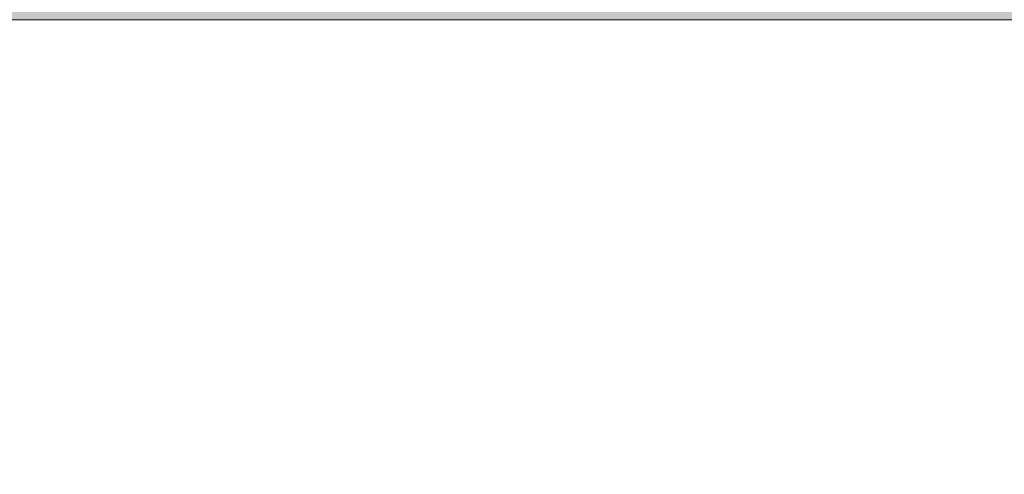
# Model space of a CAD drawing. Header units: metres. Extents: x 0.9 to 30.1, y -10.7 to 8.6.
# Tile 228 of 256: x 13.61856 to 13.62398, y 6.15641 to 6.15891. Entities that reach past the tile are written whole.
import ezdxf

# ---------------------------------------------------------------- set-up
doc = ezdxf.new("R2010")
doc.units = ezdxf.units.M
doc.layers.add('Keine', color=7, linetype='Continuous', lineweight=9)

msp = doc.modelspace()

# ---------------------------------------------------------------- hatches: boundary and pattern name
at = {"layer": 'Keine', "linetype": 'Continuous', "lineweight": 0, "true_color": 0x00aaff, "transparency": 33554687}
msp.add_hatch(color=140, dxfattribs=at).paths.add_polyline_path([(12.3793986, 6.1689078), (13.6293986, 6.1689078), (13.6293986, 6.1589078), (12.3793986, 6.1589078)])

# ---------------------------------------------------------------- linework, layer by layer
at = {"layer": 'Keine', "color": 7, "linetype": 'Continuous', "lineweight": 5, "transparency": 33554687, "flags": 128}
msp.add_lwpolyline([(12.3793986, 6.1689078), (13.6293986, 6.1689078), (13.6293986, 6.1589078), (12.3793986, 6.1589078)], close=True, dxfattribs=at)

# ---------------------------------------------------------------- next in the draw order: wipeouts: each hides what was drawn before it
at = {"color": 255}
msp.add_wipeout([(12.3793986, 6.1589078), (13.6293986, 6.1589078), (13.6293986, 6.1539078), (12.3793986, 6.1539078)], dxfattribs=at).dxf.layer = 'Keine'

# ---------------------------------------------------------------- next in the draw order: linework, layer by layer
at = {"layer": 'Keine', "flags": 128}
msp.add_lwpolyline([(12.3793986, 6.1589078), (13.6293986, 6.1589078), (13.6293986, 6.1539078), (12.3793986, 6.1539078)], close=True, dxfattribs=at)

doc.saveas('drawing.dxf')
